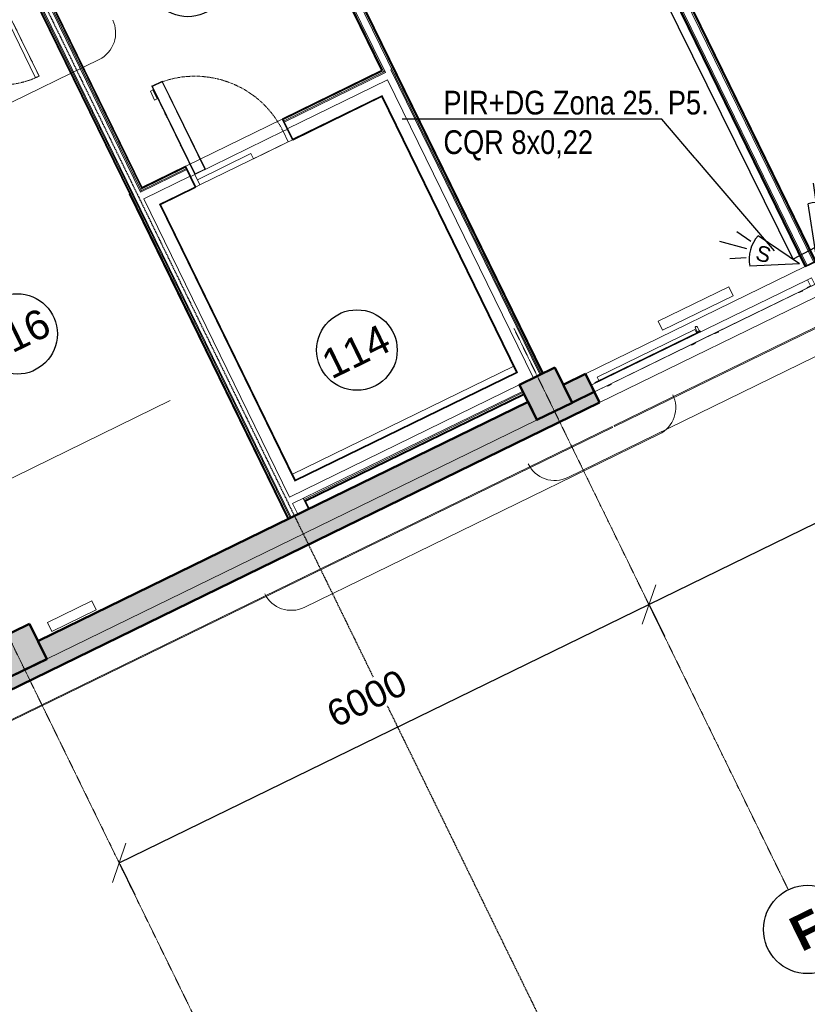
# Model space of a CAD drawing. Header units: millimetres. Extents: x -1662057 to -197461, y -941126 to 63888.
# Tile 95 of 209: x -1616206 to -1608190, y -355699 to -345670. Entities that reach past the tile are written whole.
import ezdxf
from ezdxf import colors
from ezdxf.entities.mleader import LeaderData, LeaderLine
from ezdxf.math import Vec2, Vec3

# ---------------------------------------------------------------- set-up
doc = ezdxf.new("R2010")
doc.units = ezdxf.units.MM
for name, pattern in [('CENTER', [50.8, 31.75, -6.35, 6.35, -6.35]), ('Grid Line', [22.225, 12.7, -3.175, 3.175, -3.175]), ('HIDDEN', [9.525, 6.35, -3.175])]:
    doc.linetypes.add(name, pattern=pattern)
doc.layers.get('0').update_dxf_attribs({"linetype": 'CONTINUOUS'})
doc.layers.get('Defpoints').update_dxf_attribs({"linetype": 'CONTINUOUS'})
for name, color, linetype, lineweight in [('A-ANNO-DIMS', 211, 'CONTINUOUS', 9), ('A-ANNO-SYMB', 150, 'CONTINUOUS', 9), ('A-AREA-IDEN', 252, 'CONTINUOUS', 25), ('A-DETL', 90, 'CONTINUOUS', 5), ('A-Door', 252, 'CONTINUOUS', 0), ('A-FLOR', 192, 'CONTINUOUS', 5), ('A-GLAZ', 151, 'CONTINUOUS', 5), ('A-MASS', 70, 'CONTINUOUS', 5), ('A-Wall', 252, 'CONTINUOUS', 0), ('A-WALL-PATT', 111, 'CONTINUOUS', 50), ('G-IMPT', 8, 'CONTINUOUS', 5), ('I-WALL', 2, 'CONTINUOUS', 18), ('M-EQPM', 50, 'CONTINUOUS', 5), ('S-Cols', 52, 'CONTINUOUS', 0), ('S-GRID', 1, 'CONTINUOUS', 9), ('S-GRID-IDEN', 1, 'CONTINUOUS', 25), ('VS_AS', 5, 'CONTINUOUS', 25)]:
    doc.layers.add(name, color=color, linetype=linetype, lineweight=lineweight)
doc.layers.add('Apsardze', color=5, linetype='CONTINUOUS')
doc.layers.add('VS AS', color=7, linetype='CONTINUOUS')
doc.styles.add('ARIAL', font='arialbd.ttf')
doc.styles.add('Arial_2', font='arial.ttf', dxfattribs={"height": 270})
doc.styles.add('Arial_3', font='arial.ttf', dxfattribs={"height": 300})
doc.styles.add('MKM_Arial narrow', font='ARIALN.TTF')
doc.styles.add('ROMANS', font='arial.ttf', dxfattribs={"width": 0.8, "oblique": 15})
doc.dimstyles.new('Arrow_-_2_5mm_Arial', dxfattribs={"dimscale": 304.8, "dimtxt": 275.470038, "dimasz": 0.984252, "dimexe": 1.181102, "dimexo": 0.738189, "dimgap": 0.86122, "dimtad": 1, "dimdec": 0, "dimrnd": 5, "dimzin": 0, "dimdsep": 46, "dimtxsty": 'Arial_2', "dimblk1": 'OBLIQUE', "dimblk2": 'OBLIQUE', "dimsah": 1, "dimcen": 0.09, "dimazin": 0, "dimtfac": 1, "dimtdec": 4, "dimtix": 1, "dimtmove": 0, "dimatfit": 3, "dimfxl": 1, "dimtvp": 1, "dimtfill": 1, "dimtolj": 1, "dimtzin": 0, "dimarcsym": 2})

# ---------------------------------------------------------------- blocks, each defined once
blk = doc.blocks.new('PBL_BIOR_pilndurvis - BIOR 1000 x 2100mm metāla EI-30-4004862-Pirmā stāva plāns uz atzīmes 0_000 M1-150')
at = {"layer": 'A-Door'}
for p, q in [((-525, 67.5), (-525, 82.5)), ((-525, 82.5), (-450, 82.5)), ((-450, 67.5), (-500, 67.5)), ((-500, 67.5), (-450, 67.5)), ((-450, 82.5), (-450, 67.5)), ((-450, 67.5), (-450, -67.5)), ((450, 67.5), (450, 82.5)), ((450, 82.5), (525, 82.5)), ((500, 67.5), (450, 67.5)), ((450, -67.5), (450, 67.5)), ((450, 67.5), (500, 67.5)), ((525, 82.5), (525, 67.5)), ((-525, -82.5), (-525, -67.5)), ((-450, -82.5), (-525, -82.5)), ((-500, -67.5), (-450, -67.5)), ((-450, -67.5), (-500, -67.5)), ((-450, -67.5), (-450, -82.5)), ((410, -67.5), (410, -967.5)), ((450, -67.5), (410, -67.5)), ((450, -67.5), (450, -967.5)), ((450, -82.5), (450, -67.5)), ((450, -67.5), (500, -67.5)), ((500, -67.5), (450, -67.5)), ((525, -82.5), (450, -82.5)), ((525, -67.5), (525, -82.5)), ((450, -967.5), (410, -967.5))]:
    blk.add_line(p, q, dxfattribs=at)
at = {"layer": 'A-Door', "color": 250, "linetype": 'CENTER', "lineweight": 5}
blk.add_line((450, -67.5), (450, -967.5), dxfattribs=at)
blk.add_arc((450, -67.5), 900, 180, 270, dxfattribs=at)
blk = doc.blocks.new('SchueCal_Schueco_AWS-75-BS-SI__Family-02_Type 2_5080x1480 - Schueco_AWS-75-BS-SI__Family-02__Type 2-3433120-Pirmā stāva plāns uz atzīmes 0_000 M1-150')
at = {"layer": 'G-IMPT'}
for p, q in [((-2457, 19), (-2457, -18)), ((-2457, 19), (-1352, 19)), ((-1352, 19), (-1352, -18)), ((-1339, -18), (-1339, 30)), ((-1315, 30), (-1315, -18)), ((1315, -18), (1315, 30)), ((1339, 30), (1339, -18)), ((1352, 19), (1352, -18)), ((1352, 19), (2457, 19)), ((2457, 19), (2457, -18)), ((-2540, -28), (-2540, -103)), ((-2540, -28), (-97, -28)), ((-2540, -103), (-2540, -28)), ((-2501, -22), (-2501, -18)), ((-2501, -18), (-2501, -22)), ((-2501, -18), (-1309, -18)), ((-2501, -22), (-1309, -22)), ((-2481, -28), (-2481, -22)), ((-2481, -22), (-2481, -28)), ((-1342, -18), (-1342, -9)), ((-1342, -9), (-1342, -18)), ((-1342, -18), (-1342, -9)), ((-1342, -9), (-1313, -9)), ((-1340, -9), (-1342, -9)), ((-1338, -9), (-1339, -9)), ((-1328, -22), (-1328, -28)), ((-1328, -22), (-1328, -28)), ((-1315, -9), (-1316, -9)), ((-1313, -9), (-1313, -18)), ((-1313, -9), (-1313, -18)), ((-1313, -9), (-1313, -18)), ((-1309, -18), (-1309, -22)), ((-1309, -22), (-1309, -18)), ((-97, -98), (-138, -98)), ((-138, -98), (-138, -103)), ((-138, -103), (-138, -98)), ((-138, -98), (-97, -98)), ((-97, -98), (-97, -28)), ((-97, -28), (-53, -28)), ((-97, -28), (-97, -98)), ((-53, -28), (-53, -103)), ((53, -103), (53, -28)), ((53, -28), (97, -28)), ((97, -28), (97, -98)), ((97, -28), (97, -98)), ((97, -28), (2540, -28)), ((97, -98), (137, -98)), ((97, -98), (137, -98)), ((137, -98), (137, -103)), ((137, -98), (137, -103)), ((1308, -22), (1308, -18)), ((1308, -18), (1308, -22)), ((1308, -18), (2501, -18)), ((1308, -22), (2501, -22)), ((1313, -18), (1313, -9)), ((1313, -9), (1342, -9)), ((1313, -18), (1313, -9)), ((1313, -18), (1313, -9)), ((1316, -9), (1315, -9)), ((1328, -28), (1328, -22)), ((1328, -22), (1328, -28)), ((1339, -9), (1338, -9)), ((1342, -9), (1340, -9)), ((1342, -9), (1342, -18)), ((1342, -9), (1342, -18)), ((1342, -18), (1342, -9)), ((2481, -22), (2481, -28)), ((2481, -22), (2481, -28)), ((2501, -22), (2501, -18)), ((2501, -18), (2501, -22)), ((2540, -103), (2540, -28)), ((2540, -28), (2540, -103)), ((-138, -103), (-2540, -103)), ((-2540, -103), (-1296, -103)), ((-2403, -105), (-2403, -103)), ((-2399, -109), (-2403, -105)), ((-2403, -105), (-2358, -105)), ((-2399, -109), (-2362, -109)), ((-2362, -109), (-2358, -105)), ((-2358, -103), (-2358, -105)), ((-1452, -105), (-1452, -103)), ((-1448, -109), (-1452, -105)), ((-1452, -105), (-1407, -105)), ((-1448, -109), (-1411, -109)), ((-1411, -109), (-1407, -105)), ((-1407, -103), (-1407, -105)), ((-1296, -103), (-63, -103)), ((-1187, -105), (-1187, -103)), ((-1183, -109), (-1187, -105)), ((-1187, -105), (-1142, -105)), ((-1183, -109), (-1146, -109)), ((-1146, -109), (-1142, -105)), ((-1142, -103), (-1142, -105)), ((-235, -105), (-235, -103)), ((-231, -109), (-235, -105)), ((-235, -105), (-190, -105)), ((-231, -109), (-194, -109)), ((-194, -109), (-190, -105)), ((-190, -103), (-190, -105)), ((-53, -103), (-138, -103)), ((137, -103), (53, -103)), ((63, -103), (1297, -103)), ((137, -103), (2540, -103)), ((190, -105), (190, -103)), ((194, -109), (190, -105)), ((190, -105), (235, -105)), ((194, -109), (231, -109)), ((231, -109), (235, -105)), ((235, -103), (235, -105)), ((1142, -105), (1142, -103)), ((1146, -109), (1142, -105)), ((1142, -105), (1186, -105)), ((1146, -109), (1182, -109)), ((1182, -109), (1186, -105)), ((1186, -103), (1186, -105)), ((1297, -103), (2540, -103)), ((1406, -105), (1406, -103)), ((1410, -109), (1406, -105)), ((1406, -105), (1452, -105)), ((1410, -109), (1448, -109)), ((1448, -109), (1452, -105)), ((1452, -103), (1452, -105)), ((2358, -105), (2358, -103)), ((2362, -109), (2358, -105)), ((2358, -105), (2403, -105)), ((2362, -109), (2399, -109)), ((2399, -109), (2403, -105)), ((2403, -103), (2403, -105))]:
    blk.add_line(p, q, dxfattribs=at)
at = {"layer": 'G-IMPT', "flags": 128}
for points in [[(-1339, 30), (-1336, 39), (-1327, 42)], [(-1327, 42), (-1336, 39), (-1339, 30)], [(-1315, 30), (-1319, 39), (-1327, 42)], [(-1327, 42), (-1319, 39), (-1315, 30)], [(1315, 30), (1319, 39), (1327, 42)], [(1327, 42), (1319, 39), (1315, 30)], [(1339, 30), (1336, 39), (1327, 42)], [(1327, 42), (1336, 39), (1339, 30)], [(-2398, -107), (-2398, -107), (-2398, -107), (-2398, -107), (-2398, -107), (-2398, -107), (-2398, -107), (-2398, -107), (-2398, -107), (-2398, -107), (-2398, -107), (-2398, -107), (-2398, -107), (-2398, -107), (-2398, -107), (-2398, -107), (-2398, -107), (-2398, -107), (-2398, -107), (-2398, -107), (-2398, -107), (-2398, -107), (-2398, -107), (-2398, -107), (-2398, -107), (-2398, -107), (-2398, -107), (-2398, -107), (-2398, -107), (-2398, -107), (-2398, -107), (-2398, -107), (-2398, -107), (-2399, -107), (-2399, -107), (-2399, -107), (-2399, -107)], [(-2362, -107), (-2362, -107), (-2362, -107), (-2363, -107), (-2363, -107), (-2363, -107), (-2363, -107), (-2363, -107), (-2363, -107), (-2363, -107), (-2363, -107), (-2363, -107), (-2363, -107), (-2363, -107), (-2363, -107), (-2363, -107), (-2363, -107), (-2363, -107), (-2363, -107), (-2363, -107), (-2363, -107), (-2363, -107), (-2363, -107), (-2363, -107), (-2363, -107), (-2363, -107), (-2363, -107), (-2363, -107), (-2363, -107), (-2363, -107), (-2363, -107), (-2363, -107), (-2363, -107), (-2363, -107), (-2363, -107), (-2363, -107), (-2363, -107)], [(-1446, -107), (-1446, -107), (-1446, -107), (-1446, -107), (-1446, -107), (-1446, -107), (-1446, -107), (-1446, -107), (-1446, -107), (-1446, -107), (-1446, -107), (-1446, -107), (-1446, -107), (-1446, -107), (-1446, -107), (-1446, -107), (-1446, -107), (-1446, -107), (-1446, -107), (-1447, -107), (-1447, -107), (-1447, -107), (-1447, -107), (-1447, -107), (-1447, -107), (-1447, -107), (-1447, -107), (-1447, -107), (-1447, -107), (-1447, -107), (-1447, -107), (-1447, -107), (-1447, -107), (-1447, -107), (-1447, -107), (-1447, -107), (-1447, -107)], [(-1411, -107), (-1411, -107), (-1411, -107), (-1411, -107), (-1411, -107), (-1411, -107), (-1411, -107), (-1411, -107), (-1411, -107), (-1411, -107), (-1411, -107), (-1411, -107), (-1411, -107), (-1411, -107), (-1411, -107), (-1411, -107), (-1411, -107), (-1411, -107), (-1412, -107), (-1412, -107), (-1412, -107), (-1412, -107), (-1412, -107), (-1412, -107), (-1412, -107), (-1412, -107), (-1412, -107), (-1412, -107), (-1412, -107), (-1412, -107), (-1412, -107), (-1412, -107), (-1412, -107), (-1412, -107), (-1412, -107), (-1412, -107), (-1412, -107)], [(-1181, -107), (-1181, -107), (-1181, -107), (-1181, -107), (-1181, -107), (-1181, -107), (-1181, -107), (-1181, -107), (-1181, -107), (-1181, -107), (-1181, -107), (-1181, -107), (-1181, -107), (-1181, -107), (-1181, -107), (-1181, -107), (-1181, -107), (-1181, -107), (-1181, -107), (-1182, -107), (-1182, -107), (-1182, -107), (-1182, -107), (-1182, -107), (-1182, -107), (-1182, -107), (-1182, -107), (-1182, -107), (-1182, -107), (-1182, -107), (-1182, -107), (-1182, -107), (-1182, -107), (-1182, -107), (-1182, -107), (-1182, -107), (-1182, -107)], [(-1146, -107), (-1146, -107), (-1146, -107), (-1146, -107), (-1146, -107), (-1146, -107), (-1146, -107), (-1146, -107), (-1146, -107), (-1146, -107), (-1146, -107), (-1146, -107), (-1146, -107), (-1146, -107), (-1146, -107), (-1146, -107), (-1146, -107), (-1146, -107), (-1147, -107), (-1147, -107), (-1147, -107), (-1147, -107), (-1147, -107), (-1147, -107), (-1147, -107), (-1147, -107), (-1147, -107), (-1147, -107), (-1147, -107), (-1147, -107), (-1147, -107), (-1147, -107), (-1147, -107), (-1147, -107), (-1147, -107), (-1147, -107), (-1147, -107)], [(-230, -107), (-230, -107), (-230, -107), (-230, -107), (-230, -107), (-230, -107), (-230, -107), (-230, -107), (-230, -107), (-230, -107), (-230, -107), (-230, -107), (-230, -107), (-230, -107), (-230, -107), (-230, -107), (-230, -107), (-230, -107), (-230, -107), (-230, -107), (-230, -107), (-230, -107), (-230, -107), (-230, -107), (-230, -107), (-230, -107), (-230, -107), (-230, -107), (-230, -107), (-230, -107), (-230, -107), (-230, -107), (-230, -107), (-231, -107), (-231, -107), (-231, -107), (-231, -107)], [(-194, -107), (-194, -107), (-194, -107), (-195, -107), (-195, -107), (-195, -107), (-195, -107), (-195, -107), (-195, -107), (-195, -107), (-195, -107), (-195, -107), (-195, -107), (-195, -107), (-195, -107), (-195, -107), (-195, -107), (-195, -107), (-195, -107), (-195, -107), (-195, -107), (-195, -107), (-195, -107), (-195, -107), (-195, -107), (-195, -107), (-195, -107), (-195, -107), (-195, -107), (-195, -107), (-195, -107), (-195, -107), (-195, -107), (-195, -107), (-195, -107), (-195, -107), (-195, -107)], [(195, -107), (195, -107), (195, -107), (195, -107), (195, -107), (195, -107), (195, -107), (195, -107), (195, -107), (195, -107), (195, -107), (195, -107), (195, -107), (195, -107), (195, -107), (195, -107), (195, -107), (195, -107), (195, -107), (195, -107), (195, -107), (195, -107), (195, -107), (195, -107), (195, -107), (195, -107), (195, -107), (195, -107), (195, -107), (195, -107), (195, -107), (195, -107), (195, -107), (194, -107), (194, -107), (194, -107), (194, -107)], [(231, -107), (231, -107), (231, -107), (230, -107), (230, -107), (230, -107), (230, -107), (230, -107), (230, -107), (230, -107), (230, -107), (230, -107), (230, -107), (230, -107), (230, -107), (230, -107), (230, -107), (230, -107), (230, -107), (230, -107), (230, -107), (230, -107), (230, -107), (230, -107), (230, -107), (230, -107), (230, -107), (230, -107), (230, -107), (230, -107), (230, -107), (230, -107), (230, -107), (230, -107), (230, -107), (230, -107), (230, -107)], [(1147, -107), (1147, -107), (1147, -107), (1147, -107), (1147, -107), (1147, -107), (1147, -107), (1147, -107), (1147, -107), (1147, -107), (1147, -107), (1147, -107), (1147, -107), (1147, -107), (1147, -107), (1147, -107), (1147, -107), (1147, -107), (1147, -107), (1146, -107), (1146, -107), (1146, -107), (1146, -107), (1146, -107), (1146, -107), (1146, -107), (1146, -107), (1146, -107), (1146, -107), (1146, -107), (1146, -107), (1146, -107), (1146, -107), (1146, -107), (1146, -107), (1146, -107), (1146, -107)], [(1182, -107), (1182, -107), (1182, -107), (1182, -107), (1182, -107), (1182, -107), (1182, -107), (1182, -107), (1182, -107), (1182, -107), (1182, -107), (1182, -107), (1182, -107), (1182, -107), (1182, -107), (1182, -107), (1182, -107), (1182, -107), (1181, -107), (1181, -107), (1181, -107), (1181, -107), (1181, -107), (1181, -107), (1181, -107), (1181, -107), (1181, -107), (1181, -107), (1181, -107), (1181, -107), (1181, -107), (1181, -107), (1181, -107), (1181, -107), (1181, -107), (1181, -107), (1181, -107)], [(1412, -107), (1412, -107), (1412, -107), (1412, -107), (1412, -107), (1412, -107), (1412, -107), (1412, -107), (1412, -107), (1412, -107), (1412, -107), (1412, -107), (1412, -107), (1412, -107), (1412, -107), (1412, -107), (1412, -107), (1412, -107), (1412, -107), (1411, -107), (1411, -107), (1411, -107), (1411, -107), (1411, -107), (1411, -107), (1411, -107), (1411, -107), (1411, -107), (1411, -107), (1411, -107), (1411, -107), (1411, -107), (1411, -107), (1411, -107), (1411, -107), (1411, -107), (1411, -107)], [(1447, -107), (1447, -107), (1447, -107), (1447, -107), (1447, -107), (1447, -107), (1447, -107), (1447, -107), (1447, -107), (1447, -107), (1447, -107), (1447, -107), (1447, -107), (1447, -107), (1447, -107), (1447, -107), (1447, -107), (1447, -107), (1446, -107), (1446, -107), (1446, -107), (1446, -107), (1446, -107), (1446, -107), (1446, -107), (1446, -107), (1446, -107), (1446, -107), (1446, -107), (1446, -107), (1446, -107), (1446, -107), (1446, -107), (1446, -107), (1446, -107), (1446, -107), (1446, -107)], [(2363, -107), (2363, -107), (2363, -107), (2363, -107), (2363, -107), (2363, -107), (2363, -107), (2363, -107), (2363, -107), (2363, -107), (2363, -107), (2363, -107), (2363, -107), (2363, -107), (2363, -107), (2363, -107), (2363, -107), (2363, -107), (2363, -107), (2363, -107), (2363, -107), (2363, -107), (2363, -107), (2363, -107), (2363, -107), (2363, -107), (2363, -107), (2363, -107), (2363, -107), (2363, -107), (2363, -107), (2363, -107), (2363, -107), (2362, -107), (2362, -107), (2362, -107), (2362, -107)], [(2399, -107), (2399, -107), (2399, -107), (2398, -107), (2398, -107), (2398, -107), (2398, -107), (2398, -107), (2398, -107), (2398, -107), (2398, -107), (2398, -107), (2398, -107), (2398, -107), (2398, -107), (2398, -107), (2398, -107), (2398, -107), (2398, -107), (2398, -107), (2398, -107), (2398, -107), (2398, -107), (2398, -107), (2398, -107), (2398, -107), (2398, -107), (2398, -107), (2398, -107), (2398, -107), (2398, -107), (2398, -107), (2398, -107), (2398, -107), (2398, -107), (2398, -107), (2398, -107)]]:
    blk.add_lwpolyline(points, dxfattribs=at)
blk = doc.blocks.new('SchueCal_Schueco_AWS-75-BS-SI__Family-02_Type 2_5080x1480 - Type 2-3433123-Pirmā stāva plāns uz atzīmes 0_000 M1-150')
blk.add_blockref('SchueCal_Schueco_AWS-75-BS-SI__Family-02_Type 2_5080x1480 - Schueco_AWS-75-BS-SI__Family-02__Type 2-3433120-Pirmā stāva plāns uz atzīmes 0_000 M1-150', (0, 0))
blk = doc.blocks.new('788507_788512_ventil compact cv22 h_ 500mm - wysokość 500mm-2154633-Pirmā stāva plāns uz atzīmes 0_000 M1-150')
at = {"layer": 'M-EQPM', "color": 252}
for p, q in [((0, 0), (800, 0)), ((0, 0), (0, -102)), ((800, 0), (800, -102)), ((800, -102), (0, -102))]:
    blk.add_line(p, q, dxfattribs=at)
blk = doc.blocks.new('788507_788512_ventil compact cv22 h_ 500mm - wysokość 500mm-2149061-Pirmā stāva plāns uz atzīmes 0_000 M1-150')
at = {"layer": 'M-EQPM', "color": 252}
for p, q in [((0, 0), (500, 0)), ((0, 0), (0, -102)), ((500, 0), (500, -102)), ((500, -102), (0, -102))]:
    blk.add_line(p, q, dxfattribs=at)
blk = doc.blocks.new('PBL durvis_saldetava - BIOR SALDĒTAVA 1100x2100-4007308-Pirmā stāva plāns uz atzīmes 0_000 M1-150')
at = {"layer": 'A-Door'}
for p, q in [((-550, 117.5), (-500, 117.5)), ((500, 117.5), (-500, 117.5)), ((-500, 117.5), (-500, -2.5)), ((500, -2.5), (500, 117.5)), ((500, 117.5), (550, 117.5)), ((-545, -2.5), (-545, -117.5)), ((-500, -2.5), (-545, -2.5)), ((500, -2.5), (-500, -2.5)), ((380, -2.5), (380, -1002.5)), ((500, -2.5), (380, -2.5)), ((495, -7.5), (385, -7.5)), ((385, -7.5), (385, -997.5)), ((495, -7.5), (495, -997.5)), ((500, -2.5), (500, -1002.5)), ((545, -2.5), (500, -2.5)), ((545, -117.5), (545, -2.5)), ((-545, -117.5), (-550, -117.5)), ((-545, -117.5), (545, -117.5)), ((550, -117.5), (545, -117.5)), ((535, -862.5), (505, -862.5)), ((505, -862.5), (505, -962.5)), ((535, -962.5), (535, -862.5)), ((500, -1002.5), (380, -1002.5)), ((495, -997.5), (385, -997.5)), ((505, -962.5), (535, -962.5))]:
    blk.add_line(p, q, dxfattribs=at)
at = {"layer": 'A-Door', "color": 250, "linetype": 'CENTER', "lineweight": 5}
blk.add_line((500, -2.5), (500, -1002.5), dxfattribs=at)
blk.add_arc((500, -2.5), 1000, 180, 270, dxfattribs=at)
blk = doc.blocks.new('Grid - Ass 4_0mm-197408-Pirmā stāva plāns uz atzīmes 0_000 M1-150')
at = {"layer": 'S-GRID-IDEN'}
blk.add_circle((0, 0), 3, dxfattribs=at)
blk = doc.blocks.new('_OBLIQUE')
at = {"color": 0, "linetype": 'ByBlock'}
blk.add_line((-0.5, -0.5), (0.5, 0.5), dxfattribs=at)
blk = doc.blocks.new('*D1372')
at = {"layer": 'A-ANNO-DIMS', "color": 0, "lineweight": -2, "transparency": 16777216}
for p, q in [((-1615194, -354259), (-1609802, -351627)), ((-1609797, -351638), (-1609644, -351950)), ((-1615188, -354271), (-1615036, -354583))]:
    blk.add_line(p, q, dxfattribs=at)
at = {"layer": 'Defpoints', "color": 0, "transparency": 16777216}
for p in [(-1609896, -351436), (-1609802, -351627), (-1615287, -354069)]:
    blk.add_point(p, dxfattribs=at)
at = {"layer": 'A-ANNO-DIMS', "color": 0, "lineweight": -2, "transparency": 16777216, "xscale": 299.9999999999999, "yscale": 299.9999999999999, "zscale": 299.9999999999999}
for p, rotation in [((-1609802, -351627), 26.0254347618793), ((-1615194, -354259), 206.0254347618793)]:
    blk.add_blockref('_OBLIQUE', p, dxfattribs=dict(at, rotation=rotation))
at = {"layer": 'A-ANNO-DIMS', "color": 0, "transparency": 16777216, "insert": (-1612674, -352583), "char_height": 270, "attachment_point": 5, "rotation": 26.0254, "style": 'Arial_2', "bg_fill": 3, "box_fill_scale": 1.1, "bg_fill_color": 256, "bg_fill_true_color": 13158600, "bg_fill_transparency": 0}
blk.add_mtext('\\A1;6000', dxfattribs=at)
blk = doc.blocks.new('*D1373')
at = {"layer": 'A-ANNO-DIMS', "color": 0, "lineweight": -2, "transparency": 16777216}
for p, q in [((-1609802, -351627), (-1604411, -348994)), ((-1604405, -349006), (-1604253, -349318)), ((-1609797, -351638), (-1609644, -351950))]:
    blk.add_line(p, q, dxfattribs=at)
at = {"layer": 'Defpoints', "color": 0, "transparency": 16777216}
for p in [(-1604504, -348804), (-1604411, -348994), (-1609896, -351436)]:
    blk.add_point(p, dxfattribs=at)
at = {"layer": 'A-ANNO-DIMS', "color": 0, "lineweight": -2, "transparency": 16777216, "xscale": 299.9999999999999, "yscale": 299.9999999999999, "zscale": 299.9999999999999}
for p, rotation in [((-1604411, -348994), 26.0254347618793), ((-1609802, -351627), 206.0254347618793)]:
    blk.add_blockref('_OBLIQUE', p, dxfattribs=dict(at, rotation=rotation))
at = {"layer": 'A-ANNO-DIMS', "color": 0, "transparency": 16777216, "insert": (-1607282, -349951), "char_height": 270, "attachment_point": 5, "rotation": 26.0254, "style": 'Arial_2', "bg_fill": 3, "box_fill_scale": 1.1, "bg_fill_color": 256, "bg_fill_true_color": 13158600, "bg_fill_transparency": 0}
blk.add_mtext('\\A1;6000', dxfattribs=at)
blk = doc.blocks.new('PBL_telpnu_numeracija_0001 - PBL telpas NUMERĀCIJA-1342367-Pirmā stāva plāns uz atzīmes 0_000 M1-150')
at = {"layer": 'A-AREA-IDEN'}
blk.add_circle((0.034, 0.024), 2.733, dxfattribs=at)
blk = doc.blocks.new('pir')
at = {"layer": 'Apsardze'}
for p, q in [((-512.1, 81.3), (-665.3, 132.8)), ((0, 0), (-457.2, 153.1)), ((-529.7, 0.7), (-797.4, 1.1)), ((0, 0), (-456.8, -151.6)), ((-512, -84.3), (-661.7, -134.9))]:
    blk.add_line(p, q, dxfattribs=at)
blk.add_arc((-150.6, 1.2), 342.2, 153.65223, 206.52454, dxfattribs=at)
blk = doc.blocks.new('_None')

msp = doc.modelspace()

# ---------------------------------------------------------------- hatches: boundary and pattern name
at = {"layer": 'A-Wall', "true_color": 0x636466}
h = msp.add_hatch(color=251, dxfattribs=at)
h.paths.add_polyline_path([(-1587331.93196, -338352.99563), (-1587331.93357, -338351.88357), (-1587490.90579, -338430.61972)], flags=0)
h.paths.add_polyline_path([(-1610305.66276, -349570.66012), (-1610306.10153, -349569.76152), (-1610503.53145, -349667.27588)], flags=0)
for points in [[(-1610446.50796, -349282.20972), (-1610448.70181, -349277.71673), (-1610668.85865, -349385.2154), (-1610666.6648, -349389.7084), (-1610644.57592, -349378.92279)], [(-1611030.59754, -349567.41029), (-1611032.79139, -349562.91729), (-1616015.52482, -351995.89747), (-1616013.33097, -352000.39047), (-1611192.49558, -349646.46222)]]:
    msp.add_hatch(color=251, dxfattribs=at).paths.add_polyline_path(points, flags=0)
at = {"layer": 'A-WALL-PATT', "true_color": 0x636466}
h = msp.add_hatch(color=251, dxfattribs=at)
h.paths.add_polyline_path([(-1587331.93357, -338351.88357), (-1587332.12638, -338218.43656), (-1589012.52624, -339038.94595), (-1589010.33239, -339043.43895), (-1589378.75813, -339223.33469), (-1589380.95198, -339218.84169), (-1589601.10882, -339326.34036), (-1589548.45641, -339434.17229), (-1587491.34518, -338429.72143)], flags=0)
h.paths.add_polyline_path([(-1610306.10153, -349569.76152), (-1610358.75394, -349461.92959), (-1610578.91079, -349569.42827), (-1610576.71693, -349573.92126), (-1610945.14267, -349753.817), (-1610947.33652, -349749.32401), (-1616397.34161, -352410.46464), (-1616344.6892, -352518.29657), (-1610503.97084, -349666.37759)], flags=0)
for points in [[(-1610358.75394, -349461.92959), (-1610446.50796, -349282.20972), (-1610666.6648, -349389.7084), (-1610578.91079, -349569.42827), (-1610556.69775, -349558.58204)], [(-1610942.84352, -349747.13016), (-1611030.59754, -349567.41029), (-1616013.33097, -352000.39047), (-1615925.57695, -352180.11034), (-1610947.33652, -349749.32401)]]:
    msp.add_hatch(color=251, dxfattribs=at).paths.add_polyline_path(points, flags=0)
at = {"layer": 'S-Cols', "true_color": 0x636466}
for points in [[(-1610583.40378, -349571.62212), (-1610758.91182, -349212.18238), (-1611118.35156, -349387.69041), (-1610942.84352, -349747.13016)], [(-1615930.06995, -352182.30419), (-1616105.57799, -351822.86445), (-1616465.01773, -351998.37249), (-1616289.50969, -352357.81223)]]:
    msp.add_hatch(color=251, dxfattribs=at).paths.add_polyline_path(points, flags=0)

# ---------------------------------------------------------------- linework, layer by layer
at = {"color": 251, "lineweight": 5, "true_color": 0x636466}
for p, q in [((-1605609.66175, -347583.26271), (-1610156.42546, -349803.36663)), ((-1610152.03776, -349812.35263), (-1605605.27405, -347592.24871)), ((-1610156.42546, -349803.36663), (-1610152.03776, -349812.35263))]:
    msp.add_line(p, q, dxfattribs=at)
at = {"layer": 'A-ANNO-SYMB', "color": 251, "true_color": 0x636466}
msp.add_line((-1619799.42073, -348224.3293), (-1615397.95022, -346075.16947), dxfattribs=at)
for centre, start, end in [((-1615529.58125, -345805.58967), 296.025434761, 26.025434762), ((-1610760.75513, -350063.43749), 206.027313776, 296.027313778)]:
    msp.add_arc(centre, 300, start, end, dxfattribs=at)
at = {"layer": 'A-DETL', "color": 252, "linetype": 'HIDDEN', "lineweight": 25, "true_color": 0x939598}
msp.add_line((-1616102.21211, -345210.93355), (-1610442.07786, -356802.86524), dxfattribs=at)
at = {"layer": 'A-FLOR', "color": 251, "true_color": 0x636466}
for p, q in [((-1612519.23802, -346450.30776), (-1613827.83797, -347088.38052)), ((-1614515.02374, -347162.40302), (-1613535.55044, -346684.14361)), ((-1613854.00154, -347034.72263), (-1614397.81531, -347299.88599)), ((-1613827.83797, -347088.38052), (-1613854.00154, -347034.72263)), ((-1613435.08753, -350301.13477), (-1611176.65035, -349199.92179)), ((-1610895.89557, -349273.50489), (-1610893.70172, -349277.99789)), ((-1611122.84456, -349389.88426), (-1611118.35156, -349387.69041)), ((-1610671.1578, -349391.90225), (-1610666.6648, -349389.7084)), ((-1616017.82325, -352002.58578), (-1616013.33026, -352000.39193))]:
    msp.add_line(p, q, dxfattribs=at)
at = {"layer": 'A-MASS', "color": 251, "lineweight": 18, "true_color": 0x636466}
for p, q in [((-1610177.99185, -349813.89712), (-1616460.09259, -352881.33527)), ((-1610173.60415, -349822.88311), (-1616455.70489, -352890.32126)), ((-1610173.60415, -349822.88311), (-1610177.99185, -349813.89712))]:
    msp.add_line(p, q, dxfattribs=at)
at = {"layer": 'A-Wall', "color": 251, "lineweight": 5, "true_color": 0x636466}
for p, q in [((-1608123.57598, -348142.3991), (-1610803.36434, -342654.20353)), ((-1608112.34349, -348136.91447), (-1610786.64723, -342659.9514)), ((-1608202.20342, -348180.79148), (-1610876.50716, -342703.82841)), ((-1608190.97093, -348175.30686), (-1610870.7593, -342687.11129)), ((-1613489.18176, -343979.55866), (-1610902.63507, -349276.79567)), ((-1613477.94927, -343974.07403), (-1610891.40258, -349271.31104)), ((-1613567.80921, -344017.95104), (-1612500.50397, -346203.78778)), ((-1613556.57672, -344012.46642), (-1612483.78685, -346209.53565)), ((-1616081.62509, -345161.93177), (-1614975.92444, -347426.40215)), ((-1616075.87722, -345145.21465), (-1614970.17658, -347409.68503)), ((-1616070.12936, -345128.49753), (-1614964.42871, -347392.96791)), ((-1616121.86015, -345278.9516), (-1615060.03651, -347453.56204)), ((-1616116.11228, -345262.23448), (-1615043.3194, -347459.3099)), ((-1616127.60801, -345295.66871), (-1615076.75363, -347447.81417)), ((-1612505.9886, -346192.55529), (-1613526.66974, -346690.93576)), ((-1612416.3919, -346176.62789), (-1612427.62439, -346182.11252)), ((-1610913.86756, -349282.2803), (-1612427.62439, -346182.11252)), ((-1612410.64404, -346159.91077), (-1612421.87653, -346165.3954)), ((-1612489.27148, -346198.30316), (-1613521.18512, -346702.16825)), ((-1612483.78685, -346209.53565), (-1613515.70049, -346713.40074)), ((-1612462.11159, -346282.41523), (-1613482.79273, -346780.79569)), ((-1610981.26251, -349315.18805), (-1612462.11159, -346282.41523)), ((-1612517.2911, -346442.89956), (-1613430.14032, -346888.62761)), ((-1611139.553, -349264.50154), (-1612517.2911, -346442.89956)), ((-1614509.64441, -347184.81535), (-1614981.40907, -347415.16965)), ((-1614504.15978, -347196.04785), (-1614975.92444, -347426.40215)), ((-1614515.12904, -347173.58286), (-1614975.66121, -347398.45254)), ((-1614471.25203, -347263.4428), (-1614943.01299, -347493.79529)), ((-1614418.59961, -347371.27472), (-1614782.5881, -347549.00383)), ((-1615065.52114, -347442.32955), (-1615076.75363, -347447.81417)), ((-1613466.06715, -350750.97664), (-1615076.7004, -347447.78818)), ((-1615048.80402, -347448.07741), (-1615060.03651, -347453.56204)), ((-1613454.83164, -350745.49821), (-1615059.98947, -347453.53907)), ((-1613443.59612, -350740.01977), (-1615043.27855, -347459.28996)), ((-1613461.64478, -350531.87885), (-1614943.01299, -347493.79529)), ((-1613406.40579, -350371.36547), (-1614782.5881, -347549.00383)), ((-1610448.70181, -349277.71673), (-1608211.18942, -348185.17919)), ((-1611139.553, -349264.50154), (-1613406.40579, -350371.36547)), ((-1610666.6648, -349389.7084), (-1610446.50796, -349282.20972)), ((-1611122.84456, -349389.88426), (-1613461.64478, -350531.87885)), ((-1610668.85865, -349385.2154), (-1610578.91079, -349569.42827)), ((-1611089.9368, -349457.27922), (-1613428.77418, -350599.29194)), ((-1611084.45218, -349468.51171), (-1613310.97081, -350555.68119)), ((-1611078.96755, -349479.7442), (-1613305.49238, -350566.91671)), ((-1610306.10153, -349569.76152), (-1616345.5878, -352518.73534)), ((-1616013.33097, -352000.39047), (-1611030.59754, -349567.41029)), ((-1615925.57695, -352180.11034), (-1610947.33652, -349749.32401)), ((-1613376.18304, -350707.14918), (-1613428.77418, -350599.29194)), ((-1613268.3221, -350654.55624), (-1613320.94224, -350546.63952)), ((-1613316.44924, -350544.44567), (-1613310.97081, -350555.68119)), ((-1616015.52482, -351995.89747), (-1615925.57695, -352180.11034))]:
    msp.add_line(p, q, dxfattribs=at)
at = {"layer": 'A-Wall', "color": 251, "true_color": 0x636466}
for p, q in [((-1605722.80605, -347332.93262), (-1610305.66276, -349570.66012)), ((-1610358.75394, -349461.92959), (-1610349.76795, -349457.54189)), ((-1610576.71693, -349573.92126), (-1610945.14267, -349753.817)), ((-1610578.91079, -349569.42827), (-1610576.71693, -349573.92126)), ((-1610945.14267, -349753.817), (-1610947.33652, -349749.32401))]:
    msp.add_line(p, q, dxfattribs=at)
at = {"layer": 'A-Wall', "color": 251, "lineweight": 50, "true_color": 0x636466}
for p, q in [((-1610668.85865, -349385.2154), (-1610448.70181, -349277.71673)), ((-1610448.70181, -349277.71673), (-1610305.66276, -349570.66012)), ((-1610358.75394, -349461.92959), (-1610578.91079, -349569.42827)), ((-1616345.14903, -352519.63393), (-1610305.66276, -349570.66012)), ((-1611032.79139, -349562.91729), (-1616015.52482, -351995.89747)), ((-1610942.84352, -349747.13016), (-1611032.79139, -349562.91729)), ((-1610947.33652, -349749.32401), (-1610942.84352, -349747.13016)), ((-1615925.57695, -352180.11034), (-1616289.50969, -352357.81223))]:
    msp.add_line(p, q, dxfattribs=at)
at = {"layer": 'I-WALL', "color": 251, "lineweight": 35, "true_color": 0x636466}
for p, q in [((-1608103.35749, -348132.52677), (-1610773.27353, -342664.54969)), ((-1608211.18942, -348185.17919), (-1610881.10545, -342717.2021)), ((-1610882.41658, -349266.92334), (-1613468.96328, -343969.68633)), ((-1613576.7952, -344022.33874), (-1612519.36229, -346187.957)), ((-1614964.32342, -347381.78807), (-1616067.83021, -345121.81069)), ((-1616129.90716, -345302.35556), (-1615085.63433, -347441.02203)), ((-1612519.36229, -346187.957), (-1613531.05745, -346681.94976)), ((-1613427.94647, -346893.12061), (-1612519.59025, -346449.58641)), ((-1612519.59025, -346449.58641), (-1611146.23984, -349262.20239)), ((-1613531.05745, -346681.94976), (-1613427.94647, -346893.12061)), ((-1614519.51674, -347164.59687), (-1614964.32342, -347381.78807)), ((-1614416.40576, -347375.76772), (-1614519.51674, -347164.59687)), ((-1614775.90372, -347551.30418), (-1614416.40576, -347375.76772)), ((-1615085.63433, -347441.02203), (-1615090.06914, -347443.18747)), ((-1615090.06914, -347443.18747), (-1613475.05556, -350755.35938)), ((-1613404.10417, -350364.67742), (-1614775.90372, -347551.30418)), ((-1608103.35749, -348132.52677), (-1608211.18942, -348185.17919)), ((-1611146.23984, -349262.20239), (-1613404.10417, -350364.67742)), ((-1613301.10963, -350575.90512), (-1611074.57985, -349488.73019)), ((-1613263.82789, -350652.36486), (-1613301.10963, -350575.90512)), ((-1613475.05556, -350755.35938), (-1613263.82789, -350652.36486))]:
    msp.add_line(p, q, dxfattribs=at)
at = {"layer": 'I-WALL', "color": 251, "lineweight": 5, "true_color": 0x636466}
for p, q in [((-1613472.87644, -346915.05912), (-1614371.4758, -347353.82921)), ((-1611125.03841, -349385.39127), (-1610981.26251, -349315.18805)), ((-1611074.57985, -349488.73019), (-1611125.03841, -349385.39127))]:
    msp.add_line(p, q, dxfattribs=at)
at = {"layer": 'S-Cols', "color": 251, "lineweight": 50, "true_color": 0x636466}
for p, q in [((-1610758.91182, -349212.18238), (-1611118.35156, -349387.69041)), ((-1610583.40378, -349571.62212), (-1610758.91182, -349212.18238)), ((-1611118.35156, -349387.69041), (-1610942.84352, -349747.13016)), ((-1610942.84352, -349747.13016), (-1610583.40378, -349571.62212)), ((-1616105.57799, -351822.86445), (-1616465.01773, -351998.37249)), ((-1615930.06995, -352182.30419), (-1616105.57799, -351822.86445)), ((-1616289.50969, -352357.81223), (-1615930.06995, -352182.30419))]:
    msp.add_line(p, q, dxfattribs=at)
at = {"layer": 'S-GRID', "color": 251, "linetype": 'Grid Line', "true_color": 0x636466}
for p, q in [((-1608383.68267, -354532.4615), (-1611175.81197, -348814.19215)), ((-1613775.2788, -357165.08208), (-1616567.40811, -351446.81273))]:
    msp.add_line(p, q, dxfattribs=at)
at = {"layer": 'VS_AS', "color": 5}
msp.add_lwpolyline([(-1608110.8927, -347991.07534), (-1608335.18721, -348108.50973), (-1611833.22938, -341024.33972), (-1618078.66772, -344075.96507), (-1618118.60695, -343989.76678)], dxfattribs=at)

# ---------------------------------------------------------------- block references
at = {"layer": 'A-AREA-IDEN', "color": 251, "true_color": 0x636466, "xscale": 149.9999999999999, "yscale": 149.9999999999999, "zscale": 149.9999999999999, "rotation": 26.06501624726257}
for p in [(-1614498.14048, -345236.06701), (-1616235.78511, -348876.25744), (-1612777.55675, -349040.62044)]:
    msp.add_blockref('PBL_telpnu_numeracija_0001 - PBL telpas NUMERĀCIJA-1342367-Pirmā stāva plāns uz atzīmes 0_000 M1-150', p, dxfattribs=at)
at = {"layer": 'A-Door', "color": 251, "true_color": 0x636466}
for name, p, rotation in [('PBL_BIOR_pilndurvis - BIOR 1000 x 2100mm metāla EI-30-4004862-Pirmā stāva plāns uz atzīmes 0_000 M1-150', (-1616837.8934, -345572.93576), 26.02543476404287), ('PBL durvis_saldetava - BIOR SALDĒTAVA 1100x2100-4007308-Pirmā stāva plāns uz atzīmes 0_000 M1-150', (-1613973.7316, -347028.85874), 206.0254347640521)]:
    msp.add_blockref(name, p, dxfattribs=dict(at, rotation=rotation))
at = {"layer": 'A-GLAZ', "color": 251, "true_color": 0x636466, "rotation": 26.02543476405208}
msp.add_blockref('SchueCal_Schueco_AWS-75-BS-SI__Family-02_Type 2_5080x1480 - Type 2-3433123-Pirmā stāva plāns uz atzīmes 0_000 M1-150', (-1608112.29952, -348250.95941), dxfattribs=at)
at = {"layer": 'M-EQPM', "color": 251, "true_color": 0x636466, "rotation": 206.0254347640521}
for name, p in [('788507_788512_ventil compact cv22 h_ 500mm - wysokość 500mm-2154633-Pirmā stāva plāns uz atzīmes 0_000 M1-150', (-1608945.21526, -348482.3846)), ('788507_788512_ventil compact cv22 h_ 500mm - wysokość 500mm-2149061-Pirmā stāva plāns uz atzīmes 0_000 M1-150', (-1615428.9255, -351681.65038))]:
    msp.add_blockref(name, p, dxfattribs=at)
at = {"layer": 'S-GRID-IDEN', "color": 251, "true_color": 0x636466, "xscale": 149.9999999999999, "yscale": 149.9999999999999, "zscale": 149.9999999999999, "rotation": 26.02543476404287}
msp.add_blockref('Grid - Ass 4_0mm-197408-Pirmā stāva plāns uz atzīmes 0_000 M1-150', (-1608186.23612, -354936.83121), dxfattribs=at)
at = {"layer": 'VS AS', "xscale": 1.0546875, "yscale": 1.0546875, "zscale": 1.0546875}
for p, rotation in [((-1608104.57087, -348048.5392), 260.4045063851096), ((-1608269.2805, -348155.57866), 344.4554393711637)]:
    msp.add_blockref('pir', p, dxfattribs=dict(at, rotation=rotation))

# ---------------------------------------------------------------- texts
at = {"layer": 'A-AREA-IDEN', "color": 251, "lineweight": 9, "true_color": 0x636466, "char_height": 300, "width": 865.8225, "attachment_point": 1, "rotation": 26.065016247, "style": 'Arial_3'}
for s, insert in [('116', (-1616623.37753, -348903.4482)), ('114', (-1613165.14917, -349067.8112))]:
    msp.add_mtext(s, dxfattribs=dict(at, insert=insert))
at = {"layer": 'S-GRID-IDEN', "color": 251, "lineweight": 9, "true_color": 0x636466, "insert": (-1608407.35695, -354847.05649), "char_height": 360, "width": 372.7846875, "attachment_point": 1, "rotation": 26.065016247, "style": 'ARIAL'}
msp.add_mtext('F', dxfattribs=at)
at = {"layer": 'VS AS', "color": 5, "style": 'ROMANS'}
msp.add_text('S', height=158.20312, rotation=344.45543938, dxfattribs=at).set_placement((-1608728.57467, -348113.31052, 875.19667))

# ---------------------------------------------------------------- next in the draw order: dimensions: what is measured, and where the dimension line sits
at = {"layer": 'A-ANNO-DIMS', "color": 251, "true_color": 0x636466}
dim = msp.add_linear_dim(base=(-1609802.44389, -351626.84434), p1=(-1615287.11722, -354068.84321), p2=(-1609895.52108, -351436.22264), angle=26.025434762, dimstyle='Arrow_-_2_5mm_Arial', override={"dimpost": '<>', "dimfxl": 6000}, dxfattribs=at)
dim.commit()
dim.dimension.update_dxf_attribs({"geometry": '*D1372', "text_midpoint": (-1612673.90563, -352583.39615)})

# ---------------------------------------------------------------- next in the draw order: linework, layer by layer
at = {"layer": 'A-ANNO-SYMB', "color": 251, "true_color": 0x636466}
msp.add_line((-1614673.42414, -349549.83403), (-1619358.22404, -351837.33857), dxfattribs=at)
msp.add_arc((-1613442.86124, -351386.29242), 300, 206.025434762, 296.025434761, dxfattribs=at)

# ---------------------------------------------------------------- next in the draw order: dimensions: what is measured, and where the dimension line sits
at = {"layer": 'A-ANNO-DIMS', "color": 251, "true_color": 0x636466}
dim = msp.add_linear_dim(base=(-1604410.84776, -348994.22377), p1=(-1609895.52108, -351436.22264), p2=(-1604503.92495, -348803.60206), angle=26.025434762, dimstyle='Arrow_-_2_5mm_Arial', override={"dimpost": '<>', "dimfxl": 6000}, dxfattribs=at)
dim.commit()
dim.dimension.update_dxf_attribs({"geometry": '*D1373', "text_midpoint": (-1607282.3095, -349950.77557)})

# ---------------------------------------------------------------- next in the draw order: linework, layer by layer
at = {"layer": 'A-ANNO-SYMB', "color": 251, "true_color": 0x636466}
for p, q in [((-1610629.11526, -350333.01298), (-1598996.99553, -344652.78319)), ((-1613311.23021, -351655.87223), (-1609697.45028, -349891.32771))]:
    msp.add_line(p, q, dxfattribs=at)
msp.add_arc((-1609829.08131, -349621.74791), 300, 296.025434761, 26.025434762, dxfattribs=at)

# ---------------------------------------------------------------- next in the draw order: leaders
at = {"layer": 'VS_AS', "color": 7}
ml = msp.add_multileader_mtext('Standard', dxfattribs=at)
ml.set_content('{\\C5;PIR+DG Zona 2\\fArial Narrow|b0|i0|c186|p34;5\\fArial Narrow|b0|i0|c0|p34;. P5.\\fArial Narrow|b0|i0|c186|p34;\\P}CQR 8x0,22', color=7, style='MKM_Arial narrow')
ml.set_leader_properties(color=256, linetype='ByLayer', lineweight=-1)
ml.set_arrow_properties(name='NONE')
ml.build(insert=Vec2(0, 0))
ml.multileader.update_dxf_attribs({"has_dogleg": 0, "text_left_attachment_type": 6, "text_right_attachment_type": 6, "dogleg_length": 0.36, "arrow_head_size": 90.58202})
ctx = ml.context
ctx.base_point, ctx.char_height, ctx.arrow_head_size, ctx.landing_gap_size, ctx.plane_origin = Vec3(-1611953.95842, -346684.07541), 241.55204301, 90.58202, 60.38801, Vec3(-1607013.47502, -361398.09619)
ctx.left_attachment, ctx.right_attachment, ctx.attachment_type = 6, 6, 1
notes = []
notes.append((ctx, [(1, (1, 1, 0), (-1609670.55264, -346684.07541), (-1, 0), 0.36, [(0, [(-1608524.51505, -348024.64789)], 0, [])])]))
ctx.mtext.insert, ctx.mtext.width, ctx.mtext.defined_height, ctx.mtext.flow_direction = Vec3(-1611893.5704, -346394.21296), 2555.3651324, 597.96664, 5
ctx.mtext.has_bg_fill, ctx.mtext.bg_color, ctx.mtext.bg_scale_factor, ctx.mtext.bg_transparency, ctx.mtext.use_window_bg_color = 1, -1073741824, 1.2, 0, 1
for ctx, leaders in notes:
    for number, flags, end, landing, length, lines in leaders:
        leader = LeaderData()
        leader.index, (leader.has_last_leader_line, leader.has_dogleg_vector, leader.attachment_direction) = number, flags
        leader.last_leader_point, leader.dogleg_vector, leader.dogleg_length = Vec3(end), Vec3(landing), length
        for number, points, colour, breaks in lines:
            line = LeaderLine()
            line.index, line.vertices, line.color, line.breaks = number, Vec3.list(points), colors.encode_raw_color(colour), breaks
            leader.lines.append(line)
        ctx.leaders.append(leader)

doc.saveas('drawing.dxf')
